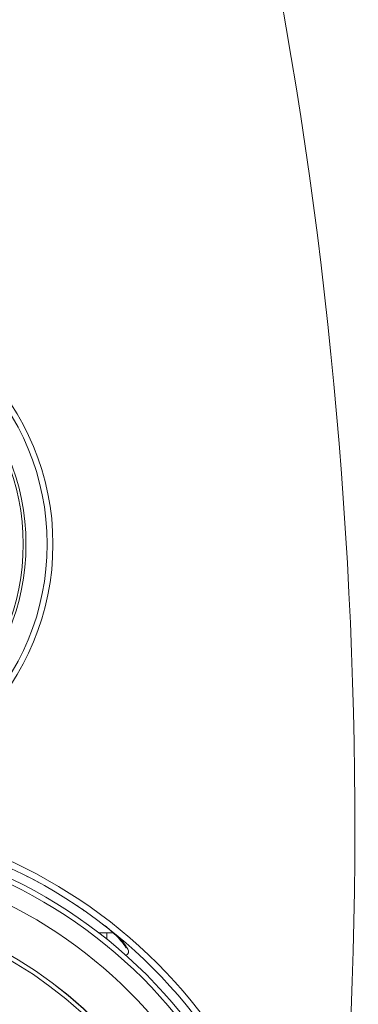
# Model space of a CAD drawing. Header units: centimetres. Extents: x -122 to 72759, y 3298 to 43172.
# Tile 154 of 243: x 30477.57 to 30480.2, y 17231.27 to 17238.92. Entities that reach past the tile are written whole.
import ezdxf
from ezdxf import colors
from ezdxf.entities.mleader import LeaderData, LeaderLine
from ezdxf.math import Vec2, Vec3

# ---------------------------------------------------------------- set-up
doc = ezdxf.new("R2010")
doc.units = ezdxf.units.CM
doc.header["$MEASUREMENT"] = 0
doc.layers.get('0').update_dxf_attribs({"lineweight": 5})
doc.layers.add('IS_ARMATURA', color=7, linetype='Continuous', lineweight=9)
doc.layers.add('IS_INSTAL GAZ_Opis', color=7, linetype='Continuous', lineweight=5)
doc.styles.add('Arial-sanit', font='arial.ttf')

# ---------------------------------------------------------------- blocks, each defined once
blk = doc.blocks.new('G$CD5DA571F')
at = {"color": 0, "linetype": 'Continuous', "lineweight": 0}
for q in [(-14.391, 23.995), (-14.883, 23.37)]:
    blk.add_line((-14.883, 23.995), q, dxfattribs=at)
blk.add_circle((-21, 1), 174.337)
for centre, radius, start, end in [((-23.069, -321.505), 364.768, 77.53227, 100.90383), ((15.431, -0.005), 37.876, 111.35453, 158.64547), ((15.431, -0.005), 32.995, 90, 270), ((15.431, -0.005), 32.991, 90, 270), ((15.48, 0), 32.7, 90, 270), ((-45.069, -0.005), 17.711, 1.61772, 178.38228), ((-45.069, -0.005), 17.5, 1.63725, 178.36275)]:
    blk.add_arc(centre, radius, start, end, dxfattribs=at)
at = {"color": 0, "linetype": 'Continuous', "lineweight": 0, "extrusion": (0, 1.83697e-16, -1)}
for centre, radius, start, end in [((-15.431, -0.005), 39.5, 22.22954, 67.77046), ((-15.431, -0.005), 39, 22.22954, 67.77046), ((-15.431, -0.005), 38.28, 21.23875, 68.76125), ((-15.431, -0.005), 36.395, 21.94685, 68.05315), ((45.069, -0.005), 19.809, 1.44636, 178.55364), ((45.069, -0.005), 19.362, 1.47977, 178.52023)]:
    blk.add_arc(centre, radius, start, end, dxfattribs=at)
at = {"color": 0, "linetype": 'Continuous', "lineweight": 0}
for points, knots in [([(-15.567, 23.662), (-15.463, 23.798), (-15.262, 24.054), (-14.981, 24.393), (-14.718, 24.689), (-14.475, 24.945), (-14.251, 25.162), (-14.047, 25.34), (-13.861, 25.481), (-13.696, 25.584), (-13.551, 25.65), (-13.431, 25.678), (-13.333, 25.672), (-13.255, 25.635), (-13.194, 25.566), (-13.166, 25.494), (-13.156, 25.454)], [0, 0, 0, 0, 0.0434783, 0.0869565, 0.1304348, 0.173913, 0.2173913, 0.2608696, 0.3043478, 0.3478261, 0.3913043, 0.4347826, 0.4782609, 0.5217391, 0.5652174, 0.6077898, 0.6077898, 0.6077898, 0.6077898]), ([(-13.705, 25.49), (-13.705, 25.49), (-13.705, 25.49), (-13.705, 25.49), (-13.706, 25.489), (-13.712, 25.487), (-13.716, 25.485), (-13.732, 25.478), (-13.746, 25.471), (-13.775, 25.455), (-13.791, 25.446), (-13.839, 25.417), (-13.872, 25.396), (-13.976, 25.323), (-14.048, 25.268), (-14.31, 25.054), (-14.492, 24.882), (-14.993, 24.375), (-15.287, 24.028), (-15.567, 23.662)], [4.314013, 4.314013, 4.314013, 4.314013, 4.315719, 4.315719, 4.348605, 4.348605, 4.381436, 4.381436, 4.447521, 4.447521, 4.516178, 4.516178, 4.646238, 4.646238, 4.937404, 4.937404, 5.726206, 5.726206, 7.215684, 7.215684, 7.215684, 7.215684])]:
    blk.add_open_spline(points, degree=3, knots=knots, dxfattribs=at)
for points in [[(-13.883, 25.462), (-13.882, 25.462), (-13.882, 25.462), (-13.882, 25.462)], [(-14.883, 23.995), (-14.883, 24.157), (-14.882, 24.32), (-14.881, 24.481)], [(-16.604, 22.238), (-16.831, 21.911), (-17.055, 21.577), (-17.275, 21.238)], [(-18.728, 18.813), (-18.974, 18.367), (-19.211, 17.916), (-19.44, 17.459)]]:
    blk.add_open_spline(points, degree=3, dxfattribs=at)
blk = doc.blocks.new('_Closed')
at = {"color": 0, "linetype": 'ByBlock', "lineweight": -2}
for p, q in [((-1, 0.1667), (0, 0)), ((-1, 0.1667), (-1, -0.1667)), ((0, 0), (-1, -0.1667)), ((0, 0), (-1, 0))]:
    blk.add_line(p, q, dxfattribs=at)

msp = doc.modelspace()

# ---------------------------------------------------------------- block references
at = {"layer": 'IS_ARMATURA', "xscale": 0.1, "yscale": 0.1, "zscale": 0.1, "rotation": 270.0000000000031}
msp.add_blockref('G$CD5DA571F', (30475.84418, 17230.33668), dxfattribs=at)

# ---------------------------------------------------------------- leaders
at = {"layer": 'IS_INSTAL GAZ_Opis'}
ml = msp.add_multileader_mtext('Standard', dxfattribs=at)
ml.set_content('{\\fArial Narrow|b0|i0|c238|p34;Kanał nawiewny "Z"  %%c 1\\FAaa.shx|c238;\x81\\fArial Narrow|b0|i0|c238|p34;2,5 cm, \\Pzewn. kratka+2,0 m nad ziemią\\Pzakończony nie niżej \\Pniż 30 cm nad posadzką}', color=256, style='Arial-sanit')
ml.set_leader_properties(color=256, linetype='ByLayer', lineweight=-1)
ml.set_arrow_properties(name='CLOSED')
ml.build(insert=Vec2(0, 0))
ml.multileader.update_dxf_attribs({"text_left_attachment_type": 6, "text_right_attachment_type": 6, "arrow_head_size": 5})
ctx = ml.context
ctx.base_point, ctx.char_height, ctx.arrow_head_size, ctx.plane_origin = Vec3(30289.70064, 17549.8276), 15, 5, Vec3(30834.38378, 18013.07144)
ctx.left_attachment, ctx.right_attachment = 6, 6
notes = []
notes.append((ctx, [(0, (1, 1, 0), (30547.937, 17549.8276), (-1, 0), 8, [(0, [(30465.7128, 17398.76117)], 0, [])])]))
ctx.mtext.insert, ctx.mtext.defined_height, ctx.mtext.flow_direction = Vec3(30291.70064, 17569.72869), 36, 5
for ctx, leaders in notes:
    for number, flags, end, landing, length, lines in leaders:
        leader = LeaderData()
        leader.index, (leader.has_last_leader_line, leader.has_dogleg_vector, leader.attachment_direction) = number, flags
        leader.last_leader_point, leader.dogleg_vector, leader.dogleg_length = Vec3(end), Vec3(landing), length
        for number, points, colour, breaks in lines:
            line = LeaderLine()
            line.index, line.vertices, line.color, line.breaks = number, Vec3.list(points), colors.encode_raw_color(colour), breaks
            leader.lines.append(line)
        ctx.leaders.append(leader)

doc.saveas('drawing.dxf')
